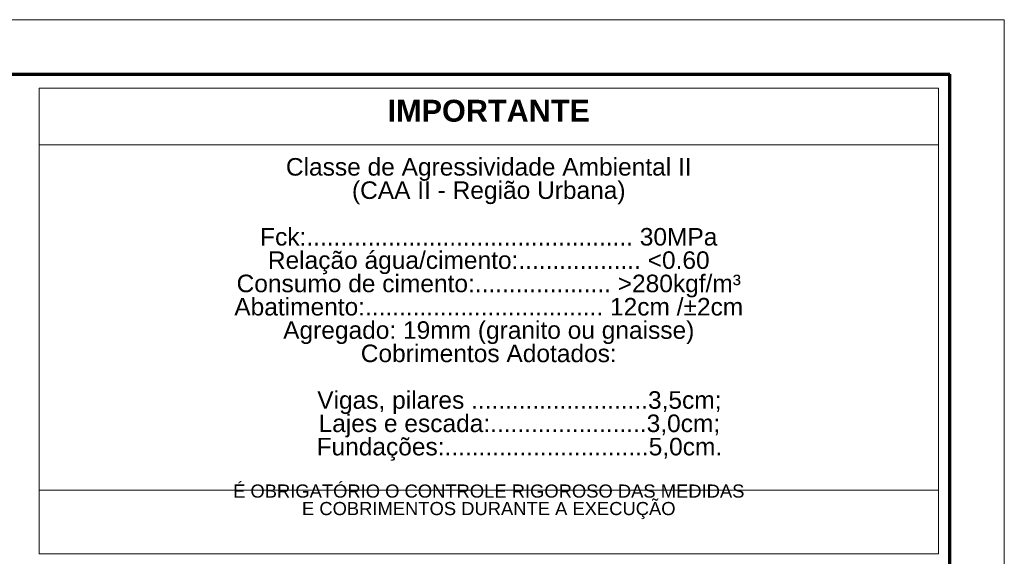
# Model space of a CAD drawing. Header units: millimetres. Extents: x 83 to 471, y -739 to 93.
# Tile 107 of 185: x 195 to 213, y -381 to -371. Entities that reach past the tile are written whole.
import ezdxf
from ezdxf.enums import TextEntityAlignment as Align

# ---------------------------------------------------------------- set-up
doc = ezdxf.new("R2010")
doc.units = ezdxf.units.MM
for name, color, linetype, lineweight in [('0-CYPE1', 7, 'Continuous', 20), ('__MAGNUS.Margem', 7, 'Continuous', 70), ('__MAGNUS.Selo', 7, 'Continuous', 30)]:
    doc.layers.add(name, color=color, linetype=linetype, lineweight=lineweight)
doc.styles.add('Arial', font='arial.ttf')
doc.styles.add('Arial Narrow', font='ARIALN.TTF')

# ---------------------------------------------------------------- blocks, each defined once
blk = doc.blocks.new('*U1864')
at = {"layer": '__MAGNUS.Margem', "lineweight": 9}
for p in [(-1005.92, 828.72), (183.08, -12.28)]:
    blk.add_line(p, (183.08, 828.72), dxfattribs=at)
at = {"layer": '__MAGNUS.Margem', "linetype": 'Continuous'}
for p in [(-980.92, 818.72), (173.08, -2.28)]:
    blk.add_line(p, (173.08, 818.72), dxfattribs=at)
at = {"layer": '__MAGNUS.Selo', "style": 'Arial Narrow', "width": 1}
for tag, height, p in [('PROPRIETÁRIO', 3.4, (17.21, 48.91)), ('EDIFICAÇÃORESIDENCIAL', 3.4, (17.21, 40.61)), ('ESTRUTURAL', 3.4, (17.8, 20.69)), ('ANTEPROJETO', 2.43, (111.69, 13.5)), ('ARQ01/01', 5.5, (139.44, 9.5)), ('INDICADA', 2.43, (111.53, 8))]:
    blk.add_attdef(tag, text='', height=height, dxfattribs=at).set_placement(p, align=Align.MIDDLE_LEFT)
at = {"layer": '__MAGNUS.Selo', "lineweight": 30, "flags": 104}
for tag, p in [('ENDEREÇODAOBRA', (17.21, 33.54)), ('ENDEREÇODAOBRA', (17.21, 27.87)), ('TÍTULO', (17.21, 10.8))]:
    blk.add_attdef(tag, text='', height=3.4, dxfattribs=at).set_placement(p, align=Align.MIDDLE_LEFT)

msp = doc.modelspace()

# ---------------------------------------------------------------- linework, layer by layer
at = {"layer": '0-CYPE1'}
for points in [[(211.72589, -372.55485), (195.2149, -372.55485), (195.2149, -373.59919), (211.72589, -373.59919)], [(195.2149, -379.9409), (211.72589, -379.9409), (211.72589, -372.55485), (195.2149, -372.55485)], [(195.2149, -379.9409), (211.72589, -379.9409), (211.72589, -381.11263), (195.2149, -381.11263)]]:
    msp.add_lwpolyline(points, close=True, dxfattribs=at)

# ---------------------------------------------------------------- block references
at = {"layer": '__MAGNUS.Selo', "color": 7, "true_color": 0xffffff, "xscale": 0.0999999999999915, "yscale": 0.0999999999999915, "zscale": 0.0999999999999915}
msp.add_blockref('*U1864', (194.62889, -454.17188), dxfattribs=at)

# ---------------------------------------------------------------- texts
at = {"layer": '0-CYPE1', "insert": (203.47039, -372.77147), "char_height": 0.40244105, "width": 9.6095816, "attachment_point": 2, "line_spacing_factor": 0.798, "style": 'Arial'}
msp.add_mtext('\\pxqc;{\\fArial|b1|i0|c0|p34;IMPORTANTE\\P\\pq*;\\L\\fArial|b1|i1|c0|p34;\\P\\l\\fArial|b0|i0|c186|p34;\\H0.8x;Classe de Agressividade Ambiental I\\fArial|b0|i0|c0|p34;I\\fArial|b0|i0|c186|p34; \\P(CAA \\fArial|b0|i0|c0|p34;II\\fArial|b0|i0|c186|p34; - Região \\fArial|b0|i0|c0|p34;Urbana\\fArial|b0|i0|c186|p34;)\\P\\fArial|b0|i0|c0|p34;\\PFck:................................................ 30MPa\\PRelação água/cimento:.................. <0.60\\PConsumo de cimento:.................... >280kgf/m³\\PAbatimento:................................... 12cm /\\fArial|b0|i0|c161|p34;%%P\\fArial|b0|i0|c0|p34;2\\fArial|b0|i0|c186|p34;c\\fArial|b0|i0|c0|p34;m\\PAgregado: 19\\fArial|b0|i0|c161|p34;mm\\fArial|b0|i0|c0|p34; (granito ou gnaisse)\\P\\fArial|b0|i0|c186|p34;Cobrimentos Adotados:\\P\\P\\fArial|b0|i0|c0|p34;         \\fArial|b0|i0|c186|p34;Vigas\\fArial|b0|i0|c0|p34;, \\fArial|b0|i0|c186|p34;pilares\\fArial|b0|i0|c0|p34; ..........................3\\fArial|b0|i0|c186|p34;,\\fArial|b0|i0|c0|p34;5\\fArial|b0|i0|c186|p34;cm; \\P\\fArial|b0|i0|c0|p34;         \\fArial|b0|i0|c186|p34;Lajes e escada\\fArial|b0|i0|c0|p34;:.......................3\\fArial|b0|i0|c186|p34;,\\fArial|b0|i0|c0|p34;0\\fArial|b0|i0|c186|p34;cm;\\P\\fArial|b0|i0|c0|p34;         \\fArial|b0|i0|c186|p34;Fundações\\fArial|b0|i0|c0|p34;:..............................\\fArial|b0|i0|c161|p34;5\\fArial|b0|i0|c186|p34;,0cm.\\P\\P\\pqc;\\fArial|b0|i0|c0|p34;\\H0.75x;É OBRIGATÓRIO O\\fArial|b0|i0|c186|p34; CONTROLE RIGOROSO DAS MEDIDAS E COBRIMENTOS DURANTE A EXECUÇÃO}', dxfattribs=at)

doc.saveas('drawing.dxf')
